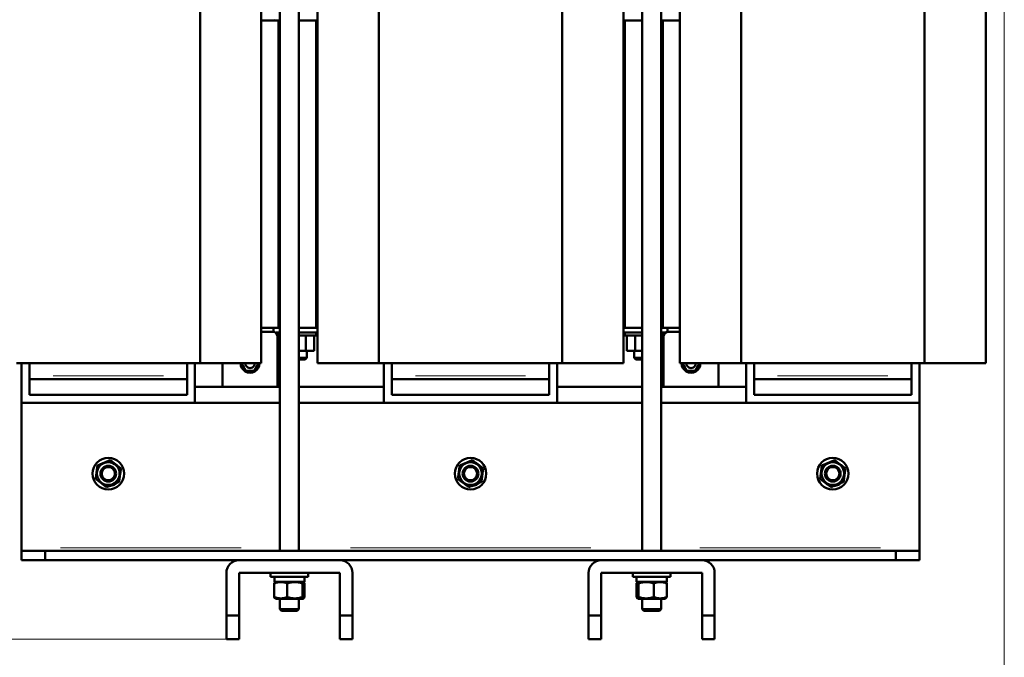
# Model space of a CAD drawing. Header units: millimetres. Extents: x 0 to 1498, y 0 to 2100.
# Tile 3 of 5: x 502 to 1127, y 402 to 807. Entities that reach past the tile are written whole.
import ezdxf

# ---------------------------------------------------------------- set-up
doc = ezdxf.new("R2010")
doc.units = ezdxf.units.MM
doc.header["$LTSCALE"] = 5
doc.linetypes.add('SLD-Сплошная', pattern=[0])
doc.styles.add('SLDTEXTSTYLE0', font='TXT', dxfattribs={"width": 0.7})
doc.styles.add('SLDTEXTSTYLE1', font='TXT', dxfattribs={"width": 0.7, "bigfont": 'bigfont'})
doc.dimstyles.new('SLDDIMSTYLE0', dxfattribs={"dimtxt": 25, "dimasz": 25, "dimexe": 0, "dimexo": 0.0625, "dimgap": 6.25, "dimtad": 2, "dimdec": 1, "dimrnd": 1e-09, "dimzin": 12, "dimdsep": 46, "dimtxsty": 'SLDTEXTSTYLE0', "dimsah": 1, "dimcen": 0.09, "dimadec": 0, "dimazin": 3, "dimtfac": 1, "dimtdec": 3, "dimtofl": 0, "dimtmove": 0, "dimatfit": 3, "dimfxl": 1, "dimfrac": 2, "dimtolj": 1, "dimtzin": 12, "dimarcsym": 0})

# ---------------------------------------------------------------- blocks, each defined once
blk = doc.blocks.new('_D')
at = {"color": 7, "linetype": 'SLD-Сплошная', "lineweight": 0}
for p, q in [((1126.79, 822.36), (1126.79, 318.55)), ((460.76, 588.5), (460.76, 318.55)), ((460.76, 323.55), (1126.79, 323.55))]:
    blk.add_line(p, q, dxfattribs=at)
at = {"color": 7, "linetype": 'SLD-Сплошная', "lineweight": 18}
for points in [[(460.76, 323.55), (485.76, 319.7), (485.76, 327.39)], [(1126.79, 323.55), (1101.79, 327.39), (1101.79, 319.7)]]:
    blk.add_solid(points, dxfattribs=at)
at = {"color": 7, "linetype": 'SLD-Сплошная', "lineweight": 18, "insert": (784, 355.77), "char_height": 25, "attachment_point": 1, "style": 'SLDTEXTSTYLE1'}
blk.add_mtext('Ш', dxfattribs=at)
blk = doc.blocks.new('_D_1')
at = {"color": 7, "linetype": 'SLD-Сплошная', "lineweight": 0}
for p, q in [((667.84, 1155.55), (365.76, 1155.55)), ((370.76, 413.55), (370.76, 1155.55)), ((632.83, 413.55), (365.76, 413.55))]:
    blk.add_line(p, q, dxfattribs=at)
at = {"color": 7, "linetype": 'SLD-Сплошная', "lineweight": 18}
for points in [[(370.76, 1155.55), (366.92, 1130.55), (374.61, 1130.55)], [(370.76, 413.55), (374.61, 438.55), (366.92, 438.55)]]:
    blk.add_solid(points, dxfattribs=at)
at = {"color": 7, "linetype": 'SLD-Сплошная', "lineweight": 18, "insert": (338.54, 776.54), "char_height": 25, "attachment_point": 1, "rotation": 90, "style": 'SLDTEXTSTYLE1'}
blk.add_mtext('В', dxfattribs=at)

msp = doc.modelspace()

# ---------------------------------------------------------------- linework, layer by layer
at = {"color": 7, "linetype": 'SLD-Сплошная', "lineweight": 50}
for p, q in [((666.89, 1019.44), (666.89, 469.55)), ((678.89, 469.55), (678.89, 1019.44)), ((896.87, 1019.44), (896.87, 469.55)), ((908.87, 469.55), (908.87, 1019.44)), ((616.13, 998.55), (616.13, 588.55)), ((655, 588.55), (655, 998.55)), ((690.76, 998.55), (690.76, 588.55)), ((729.63, 588.55), (729.63, 998.55)), ((846.13, 998.55), (846.13, 588.55)), ((885, 588.55), (885, 998.55)), ((920.76, 998.55), (920.76, 588.55)), ((959.63, 588.55), (959.63, 998.55)), ((1076.13, 998.55), (1076.13, 588.55)), ((1115, 588.55), (1115, 998.55)), ((663.55, 806.05), (655, 806.05)), ((666.89, 806.05), (663.55, 806.05)), ((665.88, 611.05), (665.88, 806.05)), ((690.76, 806.05), (678.89, 806.05)), ((689.88, 806.05), (689.88, 611.05)), ((896.87, 806.05), (885, 806.05)), ((885.88, 611.05), (885.88, 806.05)), ((912.21, 806.05), (908.87, 806.05)), ((909.88, 806.05), (909.88, 611.05)), ((920.76, 806.05), (912.21, 806.05)), ((655, 611.05), (663.55, 611.05)), ((662.38, 608.55), (655, 608.55)), ((662.88, 608.5), (662.88, 610.44)), ((663.55, 611.05), (666.89, 611.05)), ((666.89, 608.05), (664.04, 608.05)), ((665.88, 608.04), (665.88, 606.12)), ((666.89, 608.04), (665.88, 608.04)), ((678.89, 611.05), (690.76, 611.05)), ((690.76, 608.05), (678.89, 608.05)), ((689.88, 608.04), (678.89, 608.04)), ((683.88, 608.04), (683.88, 608.05)), ((689.88, 606.12), (689.88, 608.04)), ((885, 611.05), (896.87, 611.05)), ((896.87, 608.05), (885, 608.05)), ((885.88, 608.04), (885.88, 606.12)), ((896.87, 608.04), (885.88, 608.04)), ((891.88, 608.05), (891.88, 608.04)), ((908.87, 611.05), (912.21, 611.05)), ((911.72, 608.05), (908.87, 608.05)), ((909.88, 608.04), (908.87, 608.04)), ((909.88, 606.12), (909.88, 608.04)), ((912.21, 611.05), (920.76, 611.05)), ((912.88, 610.44), (912.88, 608.5)), ((920.76, 608.55), (913.38, 608.55)), ((665.38, 605.55), (665.38, 573.55)), ((666.89, 606.12), (665.88, 606.12)), ((689.88, 606.12), (678.89, 606.12)), ((683.28, 606.12), (683.28, 596.52)), ((688.68, 606.12), (688.68, 596.52)), ((896.87, 606.12), (885.88, 606.12)), ((887.08, 606.12), (887.08, 596.52)), ((892.48, 596.52), (892.48, 606.12)), ((909.88, 606.12), (908.87, 606.12)), ((910.38, 605.55), (910.38, 573.55)), ((678.89, 596.52), (683.28, 596.52)), ((683.28, 596.52), (688.68, 596.52)), ((683.88, 592.05), (683.88, 596.52)), ((887.08, 596.52), (892.48, 596.52)), ((891.88, 596.52), (891.88, 592.05)), ((892.48, 596.52), (896.87, 596.52)), ((499.63, 588.55), (616.13, 588.55)), ((502.88, 563.55), (502.88, 588.55)), ((507.88, 588.55), (507.88, 580.55)), ((607.88, 588.55), (607.88, 580.55)), ((612.88, 588.55), (612.88, 563.55)), ((616.13, 588.55), (655, 588.55)), ((630.38, 588.55), (630.38, 573.55)), ((642.48, 588.55), (642.48, 588.55)), ((645.18, 583.87), (642.48, 588.55)), ((653.28, 588.55), (650.58, 583.87)), ((653.28, 588.55), (653.28, 588.55)), ((678.89, 592.05), (683.88, 592.05)), ((678.89, 591.05), (682.88, 591.05)), ((682.88, 591.05), (683.88, 592.05)), ((690.76, 588.55), (729.63, 588.55)), ((729.63, 588.55), (846.13, 588.55)), ((732.88, 563.55), (732.88, 588.55)), ((737.88, 588.55), (737.88, 580.55)), ((837.88, 588.55), (837.88, 580.55)), ((842.88, 588.55), (842.88, 563.55)), ((846.13, 588.55), (885, 588.55)), ((891.88, 592.05), (892.88, 591.05)), ((891.88, 592.05), (896.87, 592.05)), ((892.88, 591.05), (896.87, 591.05)), ((920.76, 588.55), (959.63, 588.55)), ((922.48, 588.55), (925.18, 583.87)), ((922.48, 588.55), (922.48, 588.55)), ((930.58, 583.87), (933.28, 588.55)), ((933.28, 588.55), (933.28, 588.55)), ((945.38, 588.55), (945.38, 573.55)), ((959.63, 588.55), (1076.13, 588.55)), ((962.88, 563.55), (962.88, 588.55)), ((967.88, 588.55), (967.88, 580.55)), ((1067.88, 588.55), (1067.88, 580.55)), ((1072.88, 588.55), (1072.88, 563.55)), ((1076.13, 588.55), (1115, 588.55)), ((650.58, 583.87), (645.18, 583.87)), ((925.18, 583.87), (930.58, 583.87)), ((507.88, 580.55), (507.88, 578.55)), ((607.88, 578.55), (507.88, 578.55)), ((507.88, 578.55), (507.88, 568.55)), ((607.88, 580.55), (607.88, 578.55)), ((607.88, 568.55), (607.88, 578.55)), ((737.88, 580.55), (737.88, 578.55)), ((837.88, 578.55), (737.88, 578.55)), ((737.88, 578.55), (737.88, 568.55)), ((837.88, 580.55), (837.88, 578.55)), ((837.88, 568.55), (837.88, 578.55)), ((967.88, 580.55), (967.88, 578.55)), ((1067.88, 578.55), (967.88, 578.55)), ((967.88, 578.55), (967.88, 568.55)), ((1067.88, 580.55), (1067.88, 578.55)), ((1067.88, 568.55), (1067.88, 578.55)), ((612.88, 573.55), (666.89, 573.55)), ((678.89, 573.55), (732.88, 573.55)), ((842.88, 573.55), (896.87, 573.55)), ((908.87, 573.55), (962.88, 573.55)), ((666.89, 563.55), (502.88, 563.55)), ((502.88, 563.55), (502.88, 471.55)), ((607.88, 568.55), (507.88, 568.55)), ((896.87, 563.55), (678.89, 563.55)), ((837.88, 568.55), (737.88, 568.55)), ((1072.88, 563.55), (908.87, 563.55)), ((1067.88, 568.55), (967.88, 568.55)), ((1072.88, 471.55), (1072.88, 563.55)), ((560.93, 511.19), (560.75, 511.62)), ((563.08, 512.52), (562.25, 511.9)), ((790.93, 511.19), (790.75, 511.62)), ((793.08, 512.52), (792.25, 511.9)), ((1020.93, 511.19), (1020.75, 511.62)), ((1023.08, 512.52), (1022.25, 511.9)), ((502.88, 469.55), (502.88, 471.55)), ((502.88, 469.55), (502.88, 463.55)), ((502.88, 469.55), (517.88, 469.55)), ((517.88, 463.55), (517.88, 469.55)), ((517.88, 469.55), (1057.88, 469.55)), ((1057.88, 469.55), (1057.88, 463.55)), ((1072.88, 469.55), (1057.88, 469.55)), ((1072.88, 471.55), (1072.88, 469.55)), ((1072.88, 469.55), (1072.88, 463.55)), ((517.88, 463.55), (502.88, 463.55)), ((640.88, 463.55), (517.88, 463.55)), ((640.88, 463.55), (704.88, 463.55)), ((870.88, 463.55), (704.88, 463.55)), ((870.88, 463.55), (934.88, 463.55)), ((1057.88, 463.55), (934.88, 463.55)), ((1072.88, 463.55), (1057.88, 463.55)), ((632.88, 428.55), (632.88, 455.55)), ((640.88, 455.55), (640.88, 428.55)), ((704.88, 455.55), (640.88, 455.55)), ((660.88, 455.55), (660.88, 453.05)), ((660.88, 453.05), (684.88, 453.05)), ((663.33, 453.05), (663.33, 449.95)), ((682.43, 449.95), (682.43, 453.05)), ((684.88, 453.05), (684.88, 455.55)), ((704.88, 428.55), (704.88, 455.55)), ((712.88, 455.55), (712.88, 428.55)), ((862.88, 428.55), (862.88, 455.55)), ((870.88, 455.55), (870.88, 428.55)), ((934.88, 455.55), (870.88, 455.55)), ((890.88, 455.55), (890.88, 453.05)), ((890.88, 453.05), (914.88, 453.05)), ((893.33, 453.05), (893.33, 449.95)), ((912.43, 449.95), (912.43, 453.05)), ((914.88, 453.05), (914.88, 455.55)), ((934.88, 428.55), (934.88, 455.55)), ((942.88, 455.55), (942.88, 428.55)), ((663.28, 448.92), (663.28, 440.17)), ((663.33, 449.95), (682.43, 449.95)), ((663.8, 449.68), (663.78, 449.67)), ((664.26, 449.95), (663.8, 449.68)), ((671.53, 440.17), (671.53, 448.92)), ((681.13, 440.17), (681.13, 448.92)), ((681.96, 449.68), (681.51, 449.95)), ((682.48, 440.17), (682.48, 448.92)), ((893.28, 448.92), (893.28, 440.17)), ((893.33, 449.95), (912.43, 449.95)), ((894.26, 449.95), (893.8, 449.68)), ((894.63, 448.92), (894.63, 440.17)), ((904.23, 440.17), (904.23, 448.92)), ((911.96, 449.68), (911.51, 449.95)), ((911.98, 449.67), (911.96, 449.68)), ((912.48, 448.92), (912.48, 440.17)), ((663.78, 439.42), (664.26, 439.15)), ((664.26, 439.15), (672.88, 439.15)), ((666.89, 439.15), (666.89, 432.54)), ((672.88, 439.15), (681.51, 439.15)), ((678.89, 432.54), (678.89, 439.15)), ((681.51, 439.15), (681.98, 439.42)), ((893.79, 439.42), (894.26, 439.15)), ((894.26, 439.15), (902.88, 439.15)), ((896.87, 439.15), (896.87, 432.54)), ((902.88, 439.15), (911.51, 439.15)), ((908.87, 432.54), (908.87, 439.15)), ((911.51, 439.15), (911.98, 439.42)), ((911.98, 439.42), (911.98, 439.42)), ((666.89, 432.54), (667.89, 431.54)), ((666.89, 432.54), (678.89, 432.54)), ((667.89, 431.54), (677.89, 431.54)), ((677.89, 431.54), (678.89, 432.54)), ((896.87, 432.54), (897.87, 431.54)), ((896.87, 432.54), (908.87, 432.54)), ((897.87, 431.54), (907.87, 431.54)), ((907.87, 431.54), (908.87, 432.54)), ((640.88, 428.55), (632.88, 428.55)), ((632.88, 413.55), (632.88, 428.55)), ((640.88, 428.55), (640.88, 413.55)), ((704.88, 413.55), (704.88, 428.55)), ((712.88, 428.55), (704.88, 428.55)), ((712.88, 413.55), (712.88, 428.55)), ((870.88, 428.55), (862.88, 428.55)), ((862.88, 413.55), (862.88, 428.55)), ((870.88, 428.55), (870.88, 413.55)), ((942.88, 428.55), (934.88, 428.55)), ((934.88, 413.55), (934.88, 428.55)), ((942.88, 413.55), (942.88, 428.55)), ((632.88, 413.55), (640.88, 413.55)), ((704.88, 413.55), (712.88, 413.55)), ((862.88, 413.55), (870.88, 413.55)), ((934.88, 413.55), (942.88, 413.55))]:
    msp.add_line(p, q, dxfattribs=at)
at = {"color": 8, "linetype": 'SLD-Сплошная', "lineweight": 18}
for p, q in [((522.88, 580.55), (592.88, 580.55)), ((752.88, 580.55), (822.88, 580.55)), ((982.88, 580.55), (1052.88, 580.55)), ((527.48, 471.55), (642.29, 471.55)), ((711.59, 471.55), (864.17, 471.55)), ((933.47, 471.55), (1048.28, 471.55))]:
    msp.add_line(p, q, dxfattribs=at)
at = {"color": 7, "linetype": 'SLD-Сплошная', "lineweight": 50, "flags": 128}
for points in [[(560.93, 511.19), (559.33, 510.72), (558.69, 510.63)], [(790.93, 511.19), (789.33, 510.72), (788.69, 510.63)], [(1020.93, 511.19), (1019.33, 510.72), (1018.69, 510.63)]]:
    msp.add_lwpolyline(points, dxfattribs=at)
at = {"color": 7, "linetype": 'SLD-Сплошная', "lineweight": 50}
for centre, radius in [((557.88, 518.55), 10), ((557.88, 518.55), 7.19), ((787.88, 518.55), 10), ((787.88, 518.55), 7.19), ((1017.88, 518.55), 10), ((1017.88, 518.55), 7.19), ((557.88, 518.55), 5), ((557.88, 518.55), 4.17), ((787.88, 518.55), 5), ((787.88, 518.55), 4.17), ((1017.88, 518.55), 5), ((1017.88, 518.55), 4.17)]:
    msp.add_circle(centre, radius, dxfattribs=at)
for centre, radius, start, end in [((662.38, 605.55), 3, 0, 90), ((913.38, 605.55), 3, 90, 180), ((647.88, 588.55), 6, 179.99927, 0), ((647.88, 588.55), 3, 179.99854, 0), ((927.88, 588.55), 6, 180, 0.00073), ((927.88, 588.55), 3, 180, 0.00146), ((557.88, 518.55), 7.96, 292.52267, 303.32447), ((787.88, 518.55), 7.96, 292.52267, 303.32447), ((1017.88, 518.55), 7.96, 292.52267, 303.32447), ((640.88, 455.55), 8, 90, 180), ((704.88, 455.55), 8, 0, 90), ((870.88, 455.55), 8, 90, 180), ((934.88, 455.55), 8, 0, 90)]:
    msp.add_arc(centre, radius, start, end, dxfattribs=at)
for points, knots in [([(663.55, 806.05), (663.32, 806.05), (663.15, 806.09), (662.93, 806.29), (662.88, 806.44), (662.88, 806.65)], [0, 0, 0, 0, 0.5, 0.5, 1, 1, 1, 1]), ([(912.88, 806.65), (912.88, 806.44), (912.83, 806.29), (912.61, 806.09), (912.44, 806.05), (912.21, 806.05)], [0, 0, 0, 0, 0.5, 0.5, 1, 1, 1, 1]), ([(662.88, 610.44), (662.88, 610.65), (662.93, 610.8), (663.15, 611), (663.32, 611.05), (663.55, 611.05)], [0, 0, 0, 0, 0.5, 0.5, 1, 1, 1, 1]), ([(912.21, 611.05), (912.44, 611.05), (912.61, 611), (912.83, 610.8), (912.88, 610.65), (912.88, 610.44)], [0, 0, 0, 0, 0.5, 0.5, 1, 1, 1, 1]), ([(559.01, 527.13), (558.35, 526.86), (557.7, 526.59), (556.37, 526.04), (555.7, 525.76), (554.68, 525.34), (554.33, 525.19), (553.66, 524.91), (553.32, 524.77), (552.32, 524.36), (551.66, 524.09), (551.01, 523.81)], [0, 0, 0, 0, 0.25, 0.25, 0.5, 0.5, 0.625, 0.625, 0.75, 0.75, 1, 1, 1, 1]), ([(565.88, 521.86), (565.32, 522.29), (564.75, 522.73), (563.61, 523.6), (563.03, 524.04), (562.16, 524.72), (561.86, 524.94), (561.28, 525.39), (561, 525.61), (560.14, 526.27), (559.57, 526.7), (559.01, 527.13)], [0, 0, 0, 0, 0.25, 0.25, 0.5, 0.5, 0.625, 0.625, 0.75, 0.75, 1, 1, 1, 1]), ([(789.01, 527.13), (788.35, 526.86), (787.7, 526.59), (786.37, 526.04), (785.7, 525.76), (784.68, 525.34), (784.33, 525.19), (783.66, 524.91), (783.32, 524.77), (782.32, 524.36), (781.66, 524.09), (781.01, 523.81)], [0, 0, 0, 0, 0.25, 0.25, 0.5, 0.5, 0.625, 0.625, 0.75, 0.75, 1, 1, 1, 1]), ([(795.88, 521.86), (795.32, 522.29), (794.75, 522.73), (793.61, 523.6), (793.03, 524.04), (792.16, 524.72), (791.86, 524.94), (791.28, 525.39), (791, 525.61), (790.14, 526.27), (789.57, 526.7), (789.01, 527.13)], [0, 0, 0, 0, 0.25, 0.25, 0.5, 0.5, 0.625, 0.625, 0.75, 0.75, 1, 1, 1, 1]), ([(1019.01, 527.13), (1018.35, 526.86), (1017.7, 526.59), (1016.37, 526.04), (1015.7, 525.76), (1014.68, 525.34), (1014.33, 525.19), (1013.66, 524.91), (1013.32, 524.77), (1012.32, 524.36), (1011.66, 524.09), (1011.01, 523.81)], [0, 0, 0, 0, 0.25, 0.25, 0.5, 0.5, 0.625, 0.625, 0.75, 0.75, 1, 1, 1, 1]), ([(1025.88, 521.86), (1025.32, 522.29), (1024.75, 522.73), (1023.61, 523.6), (1023.03, 524.04), (1022.16, 524.72), (1021.86, 524.94), (1021.28, 525.39), (1021, 525.61), (1020.14, 526.27), (1019.57, 526.7), (1019.01, 527.13)], [0, 0, 0, 0, 0.25, 0.25, 0.5, 0.5, 0.625, 0.625, 0.75, 0.75, 1, 1, 1, 1]), ([(551.01, 523.81), (550.92, 523.11), (550.82, 522.41), (550.64, 520.98), (550.54, 520.26), (550.4, 519.17), (550.35, 518.8), (550.25, 518.08), (550.21, 517.71), (550.07, 516.64), (549.97, 515.93), (549.88, 515.23)], [0, 0, 0, 0, 0.25, 0.25, 0.5, 0.5, 0.625, 0.625, 0.75, 0.75, 1, 1, 1, 1]), ([(564.75, 513.28), (564.85, 513.98), (564.94, 514.68), (565.12, 516.11), (565.22, 516.83), (565.36, 517.92), (565.41, 518.29), (565.51, 519.01), (565.55, 519.38), (565.7, 520.45), (565.79, 521.16), (565.88, 521.86)], [0, 0, 0, 0, 0.25, 0.25, 0.5, 0.5, 0.625, 0.625, 0.75, 0.75, 1, 1, 1, 1]), ([(781.01, 523.81), (780.92, 523.11), (780.82, 522.41), (780.64, 520.98), (780.54, 520.26), (780.4, 519.17), (780.35, 518.8), (780.25, 518.08), (780.21, 517.71), (780.07, 516.64), (779.97, 515.93), (779.88, 515.23)], [0, 0, 0, 0, 0.25, 0.25, 0.5, 0.5, 0.625, 0.625, 0.75, 0.75, 1, 1, 1, 1]), ([(794.75, 513.28), (794.85, 513.98), (794.94, 514.68), (795.12, 516.11), (795.22, 516.83), (795.36, 517.92), (795.41, 518.29), (795.51, 519.01), (795.55, 519.38), (795.7, 520.45), (795.79, 521.16), (795.88, 521.86)], [0, 0, 0, 0, 0.25, 0.25, 0.5, 0.5, 0.625, 0.625, 0.75, 0.75, 1, 1, 1, 1]), ([(1011.01, 523.81), (1010.92, 523.11), (1010.82, 522.41), (1010.64, 520.98), (1010.54, 520.26), (1010.4, 519.17), (1010.35, 518.8), (1010.25, 518.08), (1010.21, 517.71), (1010.07, 516.64), (1009.97, 515.93), (1009.88, 515.23)], [0, 0, 0, 0, 0.25, 0.25, 0.5, 0.5, 0.625, 0.625, 0.75, 0.75, 1, 1, 1, 1]), ([(1024.75, 513.28), (1024.85, 513.98), (1024.94, 514.68), (1025.12, 516.11), (1025.22, 516.83), (1025.36, 517.92), (1025.41, 518.29), (1025.51, 519.01), (1025.55, 519.38), (1025.7, 520.45), (1025.79, 521.16), (1025.88, 521.86)], [0, 0, 0, 0, 0.25, 0.25, 0.5, 0.5, 0.625, 0.625, 0.75, 0.75, 1, 1, 1, 1]), ([(549.88, 515.23), (550.44, 514.8), (551.01, 514.36), (552.15, 513.49), (552.73, 513.05), (553.6, 512.37), (553.9, 512.15), (554.48, 511.7), (554.77, 511.48), (555.63, 510.82), (556.19, 510.39), (556.75, 509.96)], [0, 0, 0, 0, 0.25, 0.25, 0.5, 0.5, 0.625, 0.625, 0.75, 0.75, 1, 1, 1, 1]), ([(556.75, 509.96), (557.41, 510.23), (558.06, 510.5), (559.39, 511.05), (560.07, 511.33), (561.09, 511.76), (561.43, 511.9), (562.1, 512.18), (562.44, 512.32), (563.44, 512.73), (564.1, 513), (564.75, 513.28)], [0, 0, 0, 0, 0.25, 0.25, 0.5, 0.5, 0.625, 0.625, 0.75, 0.75, 1, 1, 1, 1]), ([(779.88, 515.23), (780.44, 514.8), (781.01, 514.36), (782.15, 513.49), (782.73, 513.05), (783.6, 512.37), (783.9, 512.15), (784.48, 511.7), (784.77, 511.48), (785.63, 510.82), (786.19, 510.39), (786.75, 509.96)], [0, 0, 0, 0, 0.25, 0.25, 0.5, 0.5, 0.625, 0.625, 0.75, 0.75, 1, 1, 1, 1]), ([(786.75, 509.96), (787.41, 510.23), (788.06, 510.5), (789.39, 511.05), (790.07, 511.33), (791.09, 511.76), (791.43, 511.9), (792.1, 512.18), (792.44, 512.32), (793.44, 512.73), (794.1, 513), (794.75, 513.28)], [0, 0, 0, 0, 0.25, 0.25, 0.5, 0.5, 0.625, 0.625, 0.75, 0.75, 1, 1, 1, 1]), ([(1009.88, 515.23), (1010.44, 514.8), (1011.01, 514.36), (1012.15, 513.49), (1012.73, 513.05), (1013.6, 512.37), (1013.9, 512.15), (1014.48, 511.7), (1014.77, 511.48), (1015.63, 510.82), (1016.19, 510.39), (1016.75, 509.96)], [0, 0, 0, 0, 0.25, 0.25, 0.5, 0.5, 0.625, 0.625, 0.75, 0.75, 1, 1, 1, 1]), ([(1016.75, 509.96), (1017.41, 510.23), (1018.06, 510.5), (1019.39, 511.05), (1020.07, 511.33), (1021.09, 511.76), (1021.43, 511.9), (1022.1, 512.18), (1022.44, 512.32), (1023.44, 512.73), (1024.1, 513), (1024.75, 513.28)], [0, 0, 0, 0, 0.25, 0.25, 0.5, 0.5, 0.625, 0.625, 0.75, 0.75, 1, 1, 1, 1]), ([(663.28, 448.92), (663.95, 449.17), (664.63, 449.37), (666, 449.65), (666.7, 449.73), (667.75, 449.73), (668.1, 449.71), (668.8, 449.64), (669.14, 449.58), (670.17, 449.37), (670.85, 449.17), (671.53, 448.92)], [0, 0, 0, 0, 0.25, 0.25, 0.5, 0.5, 0.625, 0.625, 0.75, 0.75, 1, 1, 1, 1]), ([(671.53, 448.92), (672.31, 449.17), (673.1, 449.37), (674.7, 449.65), (675.5, 449.73), (676.73, 449.73), (677.14, 449.71), (677.95, 449.64), (678.35, 449.58), (679.55, 449.37), (680.34, 449.17), (681.13, 448.92)], [0, 0, 0, 0, 0.25, 0.25, 0.5, 0.5, 0.625, 0.625, 0.75, 0.75, 1, 1, 1, 1]), ([(681.13, 448.92), (681.24, 449.17), (681.35, 449.37), (681.57, 449.65), (681.69, 449.73), (681.86, 449.73), (681.92, 449.71), (682.03, 449.64), (682.09, 449.58), (682.26, 449.37), (682.37, 449.17), (682.48, 448.92)], [0, 0, 0, 0, 0.25, 0.25, 0.5, 0.5, 0.625, 0.625, 0.75, 0.75, 1, 1, 1, 1]), ([(893.28, 448.92), (893.39, 449.17), (893.5, 449.37), (893.73, 449.65), (893.84, 449.73), (894.07, 449.73), (894.19, 449.65), (894.41, 449.37), (894.52, 449.17), (894.63, 448.92)], [0, 0, 0, 0, 0.25, 0.25, 0.5, 0.5, 0.75, 0.75, 1, 1, 1, 1]), ([(894.63, 448.92), (895.42, 449.17), (896.21, 449.37), (897.8, 449.65), (898.61, 449.73), (899.83, 449.73), (900.24, 449.71), (901.05, 449.64), (901.46, 449.58), (902.66, 449.37), (903.45, 449.17), (904.23, 448.92)], [0, 0, 0, 0, 0.25, 0.25, 0.5, 0.5, 0.625, 0.625, 0.75, 0.75, 1, 1, 1, 1]), ([(904.23, 448.92), (904.91, 449.17), (905.58, 449.37), (906.96, 449.65), (907.65, 449.73), (908.7, 449.73), (909.05, 449.71), (909.75, 449.64), (910.09, 449.58), (911.13, 449.37), (911.81, 449.17), (912.48, 448.92)], [0, 0, 0, 0, 0.25, 0.25, 0.5, 0.5, 0.625, 0.625, 0.75, 0.75, 1, 1, 1, 1]), ([(671.53, 440.17), (670.85, 439.92), (670.18, 439.72), (668.81, 439.44), (668.11, 439.36), (667.06, 439.36), (666.71, 439.38), (666.01, 439.45), (665.67, 439.51), (664.63, 439.72), (663.96, 439.92), (663.28, 440.17)], [0, 0, 0, 0, 0.25, 0.25, 0.5, 0.5, 0.625, 0.625, 0.75, 0.75, 1, 1, 1, 1]), ([(663.28, 440.17), (663.4, 439.91), (663.57, 439.54), (663.75, 439.49), (663.8, 439.47)], [0, 0, 0, 0, 0.682894, 1, 1, 1, 1]), ([(681.13, 440.17), (680.35, 439.92), (679.56, 439.72), (677.97, 439.44), (677.16, 439.36), (675.94, 439.36), (675.53, 439.38), (674.72, 439.45), (674.32, 439.51), (673.11, 439.72), (672.31, 439.92), (671.53, 440.17)], [0, 0, 0, 0, 0.25, 0.25, 0.5, 0.5, 0.625, 0.625, 0.75, 0.75, 1, 1, 1, 1]), ([(682.48, 440.17), (682.37, 439.92), (682.26, 439.72), (682.03, 439.44), (681.92, 439.36), (681.75, 439.36), (681.69, 439.38), (681.58, 439.45), (681.52, 439.51), (681.35, 439.72), (681.24, 439.92), (681.13, 440.17)], [0, 0, 0, 0, 0.25, 0.25, 0.5, 0.5, 0.625, 0.625, 0.75, 0.75, 1, 1, 1, 1]), ([(894.63, 440.17), (894.52, 439.92), (894.41, 439.72), (894.19, 439.44), (894.07, 439.36), (893.9, 439.36), (893.84, 439.38), (893.73, 439.45), (893.67, 439.51), (893.5, 439.72), (893.39, 439.92), (893.28, 440.17)], [0, 0, 0, 0, 0.25, 0.25, 0.5, 0.5, 0.625, 0.625, 0.75, 0.75, 1, 1, 1, 1]), ([(904.23, 440.17), (903.45, 439.92), (902.65, 439.72), (901.05, 439.44), (900.25, 439.36), (899.04, 439.36), (898.63, 439.38), (897.82, 439.45), (897.41, 439.51), (896.21, 439.72), (895.42, 439.92), (894.63, 440.17)], [0, 0, 0, 0, 0.25, 0.25, 0.5, 0.5, 0.625, 0.625, 0.75, 0.75, 1, 1, 1, 1]), ([(912.48, 440.17), (911.81, 439.92), (911.13, 439.72), (909.76, 439.44), (909.07, 439.36), (908.01, 439.36), (907.66, 439.38), (906.96, 439.45), (906.62, 439.51), (905.59, 439.72), (904.91, 439.92), (904.23, 440.17)], [0, 0, 0, 0, 0.25, 0.25, 0.5, 0.5, 0.625, 0.625, 0.75, 0.75, 1, 1, 1, 1]), ([(911.96, 439.45), (912.03, 439.49), (912.2, 439.59), (912.38, 439.95), (912.48, 440.17)], [0, 0, 0, 0, 0.394844, 1, 1, 1, 1])]:
    msp.add_open_spline(points, degree=3, knots=knots, dxfattribs=at)
for points in [[(663.8, 449.68), (663.63, 449.58), (663.45, 449.3), (663.28, 448.92)], [(912.48, 448.92), (912.31, 449.3), (912.14, 449.58), (911.96, 449.68)]]:
    msp.add_open_spline(points, degree=3, dxfattribs=at)

# ---------------------------------------------------------------- dimensions: what is measured, and where the dimension line sits
at = {"color": 7, "linetype": 'SLD-Сплошная', "lineweight": 18}
dim = msp.add_linear_dim(base=(370.76, 1155.55), p1=(632.88, 413.55), p2=(667.89, 1155.55), angle=90, text='В', dimstyle='SLDDIMSTYLE0', dxfattribs=at)
dim.commit()
dim.dimension.update_dxf_attribs({"geometry": '_D_1', "text_midpoint": (370.76, 784.55), "dimtype": 160})
dim = msp.add_linear_dim(base=(1126.79, 323.55), p1=(460.76, 588.55), p2=(1126.79, 822.41), text='Ш', dimstyle='SLDDIMSTYLE0', dxfattribs=at)
dim.commit()
dim.dimension.update_dxf_attribs({"geometry": '_D', "text_midpoint": (793.77, 323.55), "dimtype": 160})

doc.saveas('drawing.dxf')
